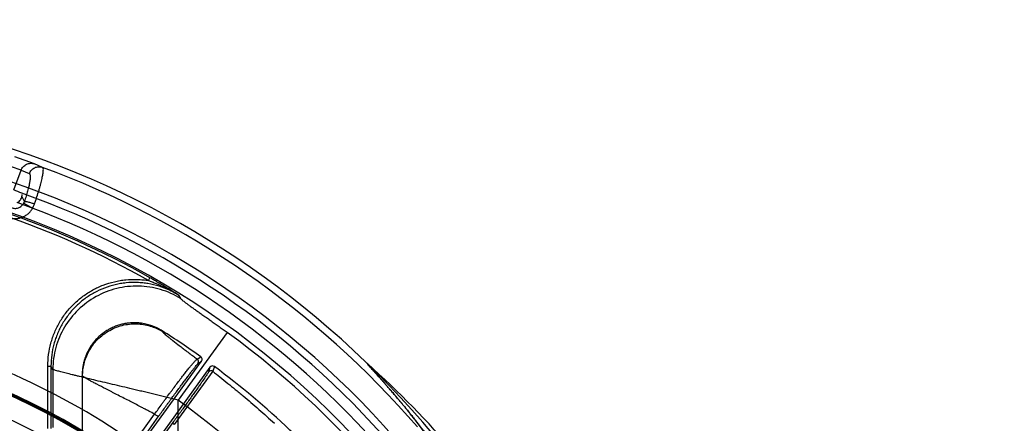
# Model space of a CAD drawing. Header units: millimetres. Extents: x 0 to 297, y 0 to 210.
# Tile 63 of 256: x 145.056 to 145.715, y 91.472 to 91.742. Entities that reach past the tile are written whole.
import ezdxf

# ---------------------------------------------------------------- set-up
doc = ezdxf.new("R2010")
doc.units = ezdxf.units.MM
doc.header["$LTSCALE"] = 16.335
doc.layers.get('0').update_dxf_attribs({"linetype": 'CONTINUOUS'})
for name, color, linetype in [('01_GLOBAL', 7, 'CONTINUOUS'), ('INTFCLR_1', 7, 'CONTINUOUS'), ('INTFCLR_144815', 7, 'CONTINUOUS')]:
    doc.layers.add(name, color=color, linetype=linetype)

msp = doc.modelspace()

# ---------------------------------------------------------------- linework, layer by layer
at = {"color": 7, "linetype": 'Continuous'}
msp.add_circle((145.8748, 92.13446), 2.66, dxfattribs=at)
at = {"color": 9, "linetype": 'Continuous'}
msp.add_arc((145.8748, 92.13446), 2.62591, 182.96745, 267.03255, dxfattribs=at)
at = {"layer": '01_GLOBAL', "color": 7, "linetype": 'Continuous'}
msp.add_circle((145.8748, 92.13446), 2.695, dxfattribs=at)
at = {"layer": 'INTFCLR_1', "color": 6, "linetype": 'Continuous'}
msp.add_arc((144.85961, 91.07027), 0.42242, 270, 90, dxfattribs=at)
at = {"layer": 'INTFCLR_144815', "color": 9, "linetype": 'Continuous'}
for p, q in [((145.06562, 91.64586), (145.05243, 91.65052)), ((145.07114, 91.6435), (145.06562, 91.64586)), ((145.05676, 91.64163), (145.05022, 91.64387)), ((145.05194, 91.62839), (145.05676, 91.64163)), ((145.05676, 91.64163), (145.06221, 91.6393)), ((145.05892, 91.62068), (145.05729, 91.62412)), ((145.05845, 91.61954), (145.05892, 91.62068)), ((145.05845, 91.61954), (145.06443, 91.61612)), ((145.14195, 91.56774), (145.14298, 91.56956)), ((145.16211, 91.55796), (145.16354, 91.55563)), ((145.15148, 91.53348), (145.15116, 91.53402)), ((145.19462, 91.53301), (145.16182, 91.48771)), ((145.17466, 91.51503), (145.17703, 91.51672)), ((145.17515, 91.51208), (145.17751, 91.51377)), ((145.07461, 91.46873), (145.07461, 91.51044)), ((145.07461, 91.51044), (145.07671, 91.51044)), ((145.07671, 91.51044), (145.07671, 91.46873)), ((145.07794, 91.50823), (145.07671, 91.51044)), ((145.07794, 91.50823), (145.07794, 91.46938)), ((145.18511, 91.50693), (145.15909, 91.47136)), ((145.18317, 91.50966), (145.18216, 91.50648)), ((145.18612, 91.51011), (145.18511, 91.50693)), ((145.0979, 91.50391), (145.09761, 91.50443)), ((145.0979, 91.44913), (145.0979, 91.50391)), ((145.16182, 91.39527), (145.16182, 91.48771)), ((145.11788, 91.43941), (145.14613, 91.47829)), ((145.12191, 91.43908), (145.14896, 91.47705)), ((145.15826, 91.4726), (145.12989, 91.43411))]:
    msp.add_line(p, q, dxfattribs=at)
at = {"layer": 'INTFCLR_144815', "color": 6, "linetype": 'Continuous'}
for p, q in [((145.12089, 91.43585), (145.17751, 91.51377)), ((145.18317, 91.50966), (145.12656, 91.43174)), ((145.09761, 91.50443), (145.09761, 91.44897))]:
    msp.add_line(p, q, dxfattribs=at)
for radius in [0.44668, 0.42567]:
    msp.add_circle((144.85961, 91.07027), radius, dxfattribs=at)
for centre, radius, start, end in [((144.85961, 91.07027), 0.61578, 313.99379, 154.5151), ((144.85961, 91.07027), 0.59478, 312.95436, 154.51444), ((144.85961, 91.07027), 0.5751, 282.24404, 71.28636), ((144.85961, 91.07027), 0.46273, 45, 315), ((144.85961, 91.07027), 0.4619, 45, 315), ((144.85961, 91.07027), 0.54779, 54.58782, 57.84315), ((144.85961, 91.07027), 0.46123, 45, 315), ((145.17581, 91.51501), 0.0021, 323.97142, 54.5434), ((145.18487, 91.50843), 0.0021, 53.45428, 144.03113), ((144.85961, 91.07027), 0.54779, 39.58782, 53.41218), ((144.85961, 91.07027), 0.427, 57.48331, 79.36737)]:
    msp.add_arc(centre, radius, start, end, dxfattribs=at)
at = {"layer": 'INTFCLR_144815', "color": 9, "linetype": 'Continuous'}
for centre, radius, start, end in [((144.85961, 91.07027), 0.61102, 40.82001, 69.74564), ((144.85961, 91.07027), 0.59002, 41.01859, 70.42972), ((144.85961, 91.07027), 0.58302, 40.82001, 70.5084), ((145.04427, 91.62658), 0.02271, 332.59083, 340.67821), ((144.85961, 91.07027), 0.57201, 60.42293, 71.25347), ((144.85961, 91.07027), 0.5741, 60.42293, 71.25347), ((144.85961, 91.07027), 0.57128, 292.49975, 54.09646), ((144.85961, 91.07027), 0.47504, 52.24363, 75.54032), ((145.17344, 91.51331), 0.0021, 324.10039, 54.66086), ((145.18386, 91.50524), 0.0021, 53.32439, 143.89958), ((144.85849, 91.0315), 0.64491, 33.25492, 48.17648), ((144.85961, 91.07027), 0.51535, 292.49975, 54.09646)]:
    msp.add_arc(centre, radius, start, end, dxfattribs=at)
at = {"layer": 'INTFCLR_144815', "color": 6, "linetype": 'Continuous'}
msp.add_ellipse((144.82898, 91.08142), major_axis=(0.5559, -0.20233), ratio=0.998481, start_param=1.523159, end_param=1.532848, dxfattribs=at)
at = {"layer": 'INTFCLR_144815', "color": 9, "linetype": 'Continuous'}
for points, knots in [([(145.05676, 91.64163), (145.05691, 91.64203), (145.05728, 91.64283), (145.05807, 91.64392), (145.0591, 91.64488), (145.06032, 91.64562), (145.06166, 91.6461), (145.06305, 91.64629), (145.06438, 91.64621), (145.06522, 91.646), (145.06562, 91.64586)], [0, 0, 0, 0, 0.117259, 0.241405, 0.370474, 0.501972, 0.633139, 0.761297, 0.884154, 1, 1, 1, 1]), ([(145.06221, 91.6393), (145.06243, 91.63921), (145.06278, 91.63859), (145.06286, 91.63739), (145.0628, 91.63603), (145.06263, 91.63468), (145.06236, 91.633), (145.06198, 91.63117), (145.0615, 91.62922), (145.06093, 91.62704), (145.06027, 91.62478), (145.05953, 91.62247), (145.05913, 91.62128), (145.05892, 91.62068)], [0, 0, 0, 0, 0.036425, 0.09819, 0.189357, 0.245794, 0.309576, 0.454762, 0.535878, 0.622283, 0.805029, 0.901261, 1, 1, 1, 1]), ([(145.06221, 91.6393), (145.06253, 91.64016), (145.0635, 91.64176), (145.06575, 91.64342), (145.06845, 91.6441), (145.07029, 91.64381), (145.07114, 91.6435)], [0, 0, 0, 0, 0.251377, 0.502018, 0.751476, 1, 1, 1, 1]), ([(145.0657, 91.61906), (145.06598, 91.61986), (145.06653, 91.62144), (145.06755, 91.62451), (145.06837, 91.62715), (145.06902, 91.62936), (145.06942, 91.63074), (145.07003, 91.63295), (145.07062, 91.63536), (145.07109, 91.63757), (145.0714, 91.63932), (145.07161, 91.64108), (145.07165, 91.64255), (145.07137, 91.6434), (145.07114, 91.6435)], [0, 0, 0, 0, 0.100099, 0.197631, 0.382729, 0.426942, 0.470159, 0.552162, 0.698635, 0.762771, 0.81932, 0.909846, 0.969222, 1, 1, 1, 1]), ([(145.05016, 91.61649), (145.05054, 91.61635), (145.05133, 91.61613), (145.05254, 91.616), (145.05375, 91.6161), (145.05491, 91.61641), (145.056, 91.61692), (145.05698, 91.61763), (145.05781, 91.61851), (145.05826, 91.61918), (145.05845, 91.61954)], [0, 0, 0, 0, 0.126931, 0.252223, 0.37724, 0.501294, 0.625503, 0.749618, 0.874463, 1, 1, 1, 1]), ([(145.05892, 91.62068), (145.05918, 91.62076), (145.06002, 91.62064), (145.06152, 91.62035), (145.06351, 91.61978), (145.06496, 91.61932), (145.0657, 91.61906)], [0, 0, 0, 0, 0.116278, 0.348033, 0.663789, 1, 1, 1, 1]), ([(145.04788, 91.60996), (145.04865, 91.6097), (145.0502, 91.6093), (145.05218, 91.60914), (145.0538, 91.60922), (145.05537, 91.60944), (145.05691, 91.60986), (145.0584, 91.61049), (145.0598, 91.61124), (145.06111, 91.61216), (145.06229, 91.61326), (145.06335, 91.61444), (145.06403, 91.61542), (145.06443, 91.61612)], [0, 0, 0, 0, 0.125, 0.25, 0.3125, 0.375, 0.5, 0.5625, 0.625, 0.75, 0.8125, 0.875, 1, 1, 1, 1]), ([(145.07461, 91.51044), (145.07462, 91.51305), (145.07496, 91.51822), (145.07623, 91.52453), (145.07777, 91.52951), (145.07963, 91.53437), (145.08252, 91.54011), (145.08618, 91.54547), (145.08954, 91.54946), (145.09312, 91.55317), (145.09705, 91.5565), (145.10134, 91.55945), (145.10582, 91.56211), (145.11166, 91.56481), (145.11722, 91.56654), (145.12105, 91.56738), (145.1236, 91.56785), (145.12808, 91.56844), (145.13323, 91.56861), (145.13776, 91.5683), (145.14024, 91.568), (145.14142, 91.56783), (145.14195, 91.56774)], [0, 0, 0, 0, 0.077177, 0.154354, 0.192942, 0.23153, 0.308707, 0.385884, 0.424472, 0.463061, 0.540238, 0.578826, 0.617415, 0.694591, 0.771768, 0.791062, 0.810357, 0.848945, 0.926122, 0.96471, 0.984004, 1, 1, 1, 1]), ([(145.16211, 91.55796), (145.16126, 91.5585), (145.15984, 91.55932), (145.15784, 91.56038), (145.15447, 91.56201), (145.14913, 91.56408), (145.14366, 91.56537), (145.13996, 91.56593), (145.13758, 91.56621), (145.13323, 91.56651), (145.12823, 91.56635), (145.12392, 91.56578), (145.12146, 91.56533), (145.1178, 91.56453), (145.11243, 91.56287), (145.10676, 91.56024), (145.10247, 91.55769), (145.09835, 91.55486), (145.09454, 91.55163), (145.09108, 91.54805), (145.08786, 91.54423), (145.08434, 91.53907), (145.08153, 91.53348), (145.07975, 91.52882), (145.07828, 91.52405), (145.07704, 91.51792), (145.07671, 91.51294), (145.07671, 91.51044)], [0, 0, 0, 0, 0.025438, 0.041234, 0.057089, 0.11992, 0.185272, 0.198362, 0.214212, 0.245754, 0.308363, 0.339746, 0.355517, 0.371361, 0.43424, 0.496877, 0.528477, 0.560046, 0.622673, 0.65405, 0.685645, 0.748559, 0.811206, 0.842798, 0.87439, 0.937053, 1, 1, 1, 1]), ([(145.16211, 91.55796), (145.16056, 91.55895), (145.15745, 91.56093), (145.15271, 91.56385), (145.1487, 91.56625), (145.14545, 91.56815), (145.14381, 91.56909), (145.14298, 91.56956)], [0, 0, 0, 0, 0.246593, 0.494861, 0.746138, 0.872701, 1, 1, 1, 1]), ([(145.16354, 91.55563), (145.15935, 91.55822), (145.15023, 91.56231), (145.13545, 91.56463), (145.12054, 91.56299), (145.10658, 91.55751), (145.09452, 91.54858), (145.08523, 91.53682), (145.07934, 91.52306), (145.07796, 91.51316), (145.07794, 91.50823)], [0, 0, 0, 0, 0.12475, 0.24969, 0.374797, 0.5, 0.625203, 0.75031, 0.87525, 1, 1, 1, 1]), ([(145.16354, 91.55563), (145.16364, 91.55547), (145.16399, 91.55513), (145.16467, 91.55453), (145.16567, 91.55374), (145.16695, 91.55277), (145.16818, 91.55186), (145.16929, 91.55106), (145.17054, 91.55016), (145.17221, 91.54897), (145.17433, 91.54746), (145.1766, 91.54586), (145.17899, 91.54417), (145.18146, 91.54242), (145.18357, 91.54093), (145.18529, 91.5397), (145.18705, 91.53845), (145.18927, 91.53686), (145.19194, 91.53494), (145.19372, 91.53366), (145.19462, 91.53301)], [0, 0, 0, 0, 0.013978, 0.037749, 0.07114, 0.113243, 0.162969, 0.190569, 0.219965, 0.282889, 0.350753, 0.423345, 0.499619, 0.578479, 0.659797, 0.70136, 0.74345, 0.828248, 0.913768, 1, 1, 1, 1]), ([(145.0979, 91.50391), (145.0979, 91.50456), (145.09794, 91.50587), (145.09818, 91.50856), (145.09908, 91.51355), (145.10186, 91.52078), (145.10768, 91.52865), (145.11579, 91.53481), (145.12534, 91.53839), (145.13509, 91.53912), (145.14269, 91.53762), (145.14739, 91.53572), (145.14952, 91.53463), (145.15066, 91.53399), (145.15121, 91.53365), (145.15148, 91.53348)], [0, 0, 0, 0, 0.026096, 0.053022, 0.109292, 0.230896, 0.362593, 0.499998, 0.637404, 0.769101, 0.890705, 0.946975, 0.973901, 0.987056, 1, 1, 1, 1]), ([(145.15148, 91.53348), (145.15177, 91.53299), (145.15295, 91.53189), (145.15438, 91.53064), (145.15569, 91.52958), (145.15682, 91.52867), (145.15913, 91.52685), (145.16201, 91.52465), (145.16472, 91.52259), (145.16643, 91.52129), (145.16925, 91.51915), (145.172, 91.51706), (145.17429, 91.51531), (145.17466, 91.51503)], [0, 0, 0, 0, 0.057548, 0.160403, 0.193136, 0.228668, 0.306958, 0.490532, 0.59533, 0.650907, 0.708361, 0.953267, 1, 1, 1, 1]), ([(145.14613, 91.47829), (145.14692, 91.47941), (145.14855, 91.48169), (145.15061, 91.48455), (145.15229, 91.48686), (145.15398, 91.48918), (145.15566, 91.49147), (145.15734, 91.49373), (145.15897, 91.49592), (145.16094, 91.49854), (145.16286, 91.50107), (145.16432, 91.50298), (145.16566, 91.50472), (145.16722, 91.5067), (145.16869, 91.50855), (145.16977, 91.50988), (145.17069, 91.51099), (145.17154, 91.51199), (145.17232, 91.51288), (145.17294, 91.51356), (145.17357, 91.51421), (145.17416, 91.51474), (145.17451, 91.51499), (145.17466, 91.51503)], [0, 0, 0, 0, 0.088872, 0.180088, 0.226585, 0.273103, 0.364726, 0.409841, 0.454492, 0.540343, 0.620709, 0.658875, 0.695261, 0.76207, 0.821227, 0.847809, 0.872132, 0.914276, 0.932187, 0.948043, 0.973334, 0.990419, 1, 1, 1, 1]), ([(145.16182, 91.48771), (145.1594, 91.48829), (145.15457, 91.48946), (145.14734, 91.49119), (145.14135, 91.49262), (145.1366, 91.49375), (145.13194, 91.49486), (145.12623, 91.49621), (145.11955, 91.4978), (145.11311, 91.49932), (145.10699, 91.50078), (145.10125, 91.50214), (145.09674, 91.50323), (145.09337, 91.50405), (145.09039, 91.50478), (145.08708, 91.5056), (145.08406, 91.50638), (145.08201, 91.50693), (145.0805, 91.50734), (145.07917, 91.50776), (145.07823, 91.50806), (145.07794, 91.50823)], [0, 0, 0, 0, 0.086638, 0.172669, 0.258071, 0.300493, 0.342404, 0.424447, 0.504042, 0.581038, 0.65427, 0.722654, 0.785905, 0.815365, 0.842972, 0.892445, 0.933905, 0.951309, 0.966191, 0.988319, 1, 1, 1, 1]), ([(145.14896, 91.47705), (145.14971, 91.47811), (145.15125, 91.48024), (145.15318, 91.48292), (145.15476, 91.4851), (145.15635, 91.48728), (145.15793, 91.48944), (145.15949, 91.49158), (145.16101, 91.49365), (145.16284, 91.49613), (145.16462, 91.49852), (145.16597, 91.50034), (145.1672, 91.50199), (145.16863, 91.50388), (145.16997, 91.50566), (145.17095, 91.50694), (145.17178, 91.50801), (145.1729, 91.50946), (145.17408, 91.51086), (145.17484, 91.51186), (145.17515, 91.51208)], [0, 0, 0, 0, 0.088957, 0.180285, 0.226839, 0.273416, 0.365163, 0.410342, 0.455054, 0.541033, 0.621516, 0.659736, 0.69618, 0.763087, 0.822316, 0.848933, 0.873276, 0.915417, 0.974314, 1, 1, 1, 1]), ([(145.18216, 91.50648), (145.18205, 91.50613), (145.18161, 91.50552), (145.18097, 91.50449), (145.17977, 91.5027), (145.1783, 91.50054), (145.17655, 91.49803), (145.17496, 91.49577), (145.17321, 91.49329), (145.17165, 91.4911), (145.17033, 91.48925), (145.16894, 91.48731), (145.16715, 91.48482), (145.16533, 91.4823), (145.16384, 91.48024), (145.16235, 91.47818), (145.16049, 91.47564), (145.159, 91.4736), (145.15826, 91.4726)], [0, 0, 0, 0, 0.026811, 0.053006, 0.088053, 0.182513, 0.242146, 0.309165, 0.38236, 0.461848, 0.503869, 0.546708, 0.634608, 0.725515, 0.771849, 0.817969, 0.909479, 1, 1, 1, 1]), ([(145.18511, 91.50693), (145.18669, 91.50568), (145.19006, 91.50302), (145.19506, 91.499), (145.19934, 91.4955), (145.20272, 91.4927), (145.208, 91.48827), (145.21593, 91.48147), (145.22286, 91.47528), (145.22631, 91.47213)], [0, 0, 0, 0, 0.11187, 0.23906, 0.356427, 0.419506, 0.483124, 0.739845, 1, 1, 1, 1]), ([(145.14613, 91.47829), (145.14483, 91.47897), (145.14275, 91.48006), (145.1399, 91.48155), (145.13593, 91.48361), (145.13222, 91.48552), (145.12658, 91.48841), (145.12273, 91.49038), (145.11879, 91.49239), (145.11639, 91.49361), (145.1126, 91.49555), (145.10858, 91.49762), (145.10534, 91.49934), (145.10376, 91.5002), (145.10193, 91.5012), (145.09998, 91.50238), (145.09832, 91.5034), (145.0979, 91.50391)], [0, 0, 0, 0, 0.080486, 0.128858, 0.176449, 0.326179, 0.357908, 0.524256, 0.563299, 0.601063, 0.672234, 0.796677, 0.849519, 0.873423, 0.895388, 0.963614, 1, 1, 1, 1]), ([(145.14896, 91.47705), (145.14887, 91.47695), (145.1484, 91.47688), (145.1477, 91.47715), (145.14687, 91.47763), (145.14635, 91.47806), (145.14613, 91.47829)], [0, 0, 0, 0, 0.126192, 0.376077, 0.706361, 1, 1, 1, 1]), ([(145.15909, 91.47136), (145.15895, 91.47148), (145.15866, 91.47177), (145.15834, 91.47213), (145.1582, 91.4725), (145.15826, 91.4726)], [0, 0, 0, 0, 0.359327, 0.786103, 1, 1, 1, 1])]:
    msp.add_open_spline(points, degree=3, knots=knots, dxfattribs=at)
at = {"layer": 'INTFCLR_144815', "color": 6, "linetype": 'Continuous'}
msp.add_open_spline([(145.05729, 91.62411), (145.05736, 91.62449), (145.0578, 91.6251), (145.05744, 91.62525)], degree=3, dxfattribs=at)
for points, knots in [([(145.05414, 91.61988), (145.05459, 91.6201), (145.0554, 91.62065), (145.05633, 91.6217), (145.05697, 91.62287), (145.05721, 91.6237), (145.05729, 91.62411)], [0, 0, 0, 0, 0.277648, 0.527827, 0.767847, 1, 1, 1, 1]), ([(145.14195, 91.56774), (145.14281, 91.56744), (145.14452, 91.56679), (145.14795, 91.56541), (145.15222, 91.56349), (145.15724, 91.5609), (145.16051, 91.55898), (145.16211, 91.55796)], [0, 0, 0, 0, 0.121666, 0.244677, 0.494266, 0.746423, 1, 1, 1, 1]), ([(145.15116, 91.53402), (145.15073, 91.5343), (145.14989, 91.5348), (145.14868, 91.53546), (145.14758, 91.536), (145.14651, 91.53649), (145.14539, 91.53696), (145.14414, 91.53743), (145.14272, 91.5379), (145.14111, 91.53835), (145.13927, 91.53877), (145.13716, 91.53913), (145.13474, 91.53938), (145.13204, 91.53945), (145.12917, 91.5393), (145.12626, 91.5389), (145.12341, 91.53826), (145.12062, 91.53738), (145.11791, 91.53627), (145.11532, 91.53494), (145.11284, 91.5334), (145.1105, 91.53166), (145.10831, 91.52973), (145.1063, 91.52762), (145.10447, 91.52536), (145.10288, 91.52302), (145.10158, 91.52073), (145.10057, 91.51862), (145.0998, 91.51672), (145.09922, 91.515), (145.09877, 91.51344), (145.09843, 91.51204), (145.09817, 91.51077), (145.09798, 91.50961), (145.09783, 91.50847), (145.09771, 91.50727), (145.09763, 91.50591), (145.09761, 91.50495), (145.09761, 91.50443)], [0, 0, 0, 0, 0.020781, 0.0391, 0.055368, 0.070195, 0.086293, 0.104177, 0.124111, 0.146446, 0.171573, 0.199975, 0.232291, 0.269377, 0.308649, 0.347958, 0.387153, 0.426282, 0.465429, 0.504548, 0.543597, 0.582656, 0.621756, 0.660801, 0.699809, 0.738843, 0.774459, 0.805508, 0.832865, 0.857079, 0.878628, 0.897877, 0.91517, 0.930739, 0.945206, 0.961255, 0.979392, 1, 1, 1, 1])]:
    msp.add_open_spline(points, degree=3, knots=knots, dxfattribs=at)
at = {"layer": 'INTFCLR_144815', "color": 7, "linetype": 'Continuous'}
for points, knots in [([(145.28854, 91.51208), (145.28825, 91.51236), (145.28941, 91.51078), (145.28994, 91.51031), (145.29082, 91.5093), (145.29176, 91.50827), (145.29272, 91.5072), (145.29365, 91.50617), (145.29449, 91.50524), (145.29546, 91.50415), (145.29658, 91.5029), (145.2978, 91.50152), (145.29907, 91.50009), (145.30035, 91.49864), (145.30167, 91.49712), (145.30302, 91.49557), (145.30432, 91.49406), (145.3055, 91.49268), (145.30663, 91.49136), (145.30778, 91.49), (145.30902, 91.48854), (145.31036, 91.48694), (145.31127, 91.48584), (145.31176, 91.48525)], [0, 0, 0, 0, 0.033862, 0.067351, 0.097873, 0.137274, 0.188323, 0.218431, 0.254428, 0.294631, 0.341722, 0.395778, 0.450783, 0.503047, 0.559625, 0.620482, 0.677512, 0.72764, 0.774093, 0.823789, 0.8786, 0.935999, 1, 1, 1, 1]), ([(145.33654, 91.45325), (145.33558, 91.45458), (145.33367, 91.4572), (145.33083, 91.46104), (145.32805, 91.46472), (145.32533, 91.46828), (145.32263, 91.47176), (145.31994, 91.47517), (145.31732, 91.47845), (145.31479, 91.48157), (145.31234, 91.48455), (145.30997, 91.4874), (145.30766, 91.49014), (145.30547, 91.49272), (145.30345, 91.49508), (145.30163, 91.49717), (145.30001, 91.49902), (145.2986, 91.50063), (145.29734, 91.50205), (145.29623, 91.50329), (145.29525, 91.50439), (145.29439, 91.50535), (145.29363, 91.5062), (145.29278, 91.50714), (145.29186, 91.50816), (145.29087, 91.50924), (145.28991, 91.51035), (145.28932, 91.51088), (145.28827, 91.51234), (145.28854, 91.51208)], [0, 0, 0, 0, 0.064792, 0.127915, 0.188685, 0.246872, 0.305023, 0.36247, 0.418081, 0.470937, 0.521131, 0.570128, 0.617669, 0.662579, 0.703446, 0.740514, 0.771988, 0.800572, 0.825054, 0.846736, 0.866375, 0.883252, 0.897468, 0.91153, 0.933538, 0.951295, 0.971017, 0.985207, 1, 1, 1, 1]), ([(145.31176, 91.48525), (145.31203, 91.48492), (145.31256, 91.48428), (145.31337, 91.4833), (145.31415, 91.48234), (145.31497, 91.48135), (145.31587, 91.48024), (145.31698, 91.47887), (145.31806, 91.47752), (145.31908, 91.47624), (145.31998, 91.47512), (145.32098, 91.47385), (145.3221, 91.47243), (145.32333, 91.47086), (145.32469, 91.46911), (145.32619, 91.46716), (145.32785, 91.46498), (145.3297, 91.46254), (145.33176, 91.45978), (145.33407, 91.45665), (145.33569, 91.45443), (145.33654, 91.45325)], [0, 0, 0, 0, 0.031502, 0.062027, 0.094408, 0.12286, 0.157224, 0.199956, 0.253993, 0.285652, 0.320963, 0.360422, 0.405265, 0.454733, 0.508829, 0.569426, 0.636787, 0.711949, 0.796348, 0.892129, 1, 1, 1, 1])]:
    msp.add_open_spline(points, degree=3, knots=knots, dxfattribs=at)

doc.saveas('drawing.dxf')
